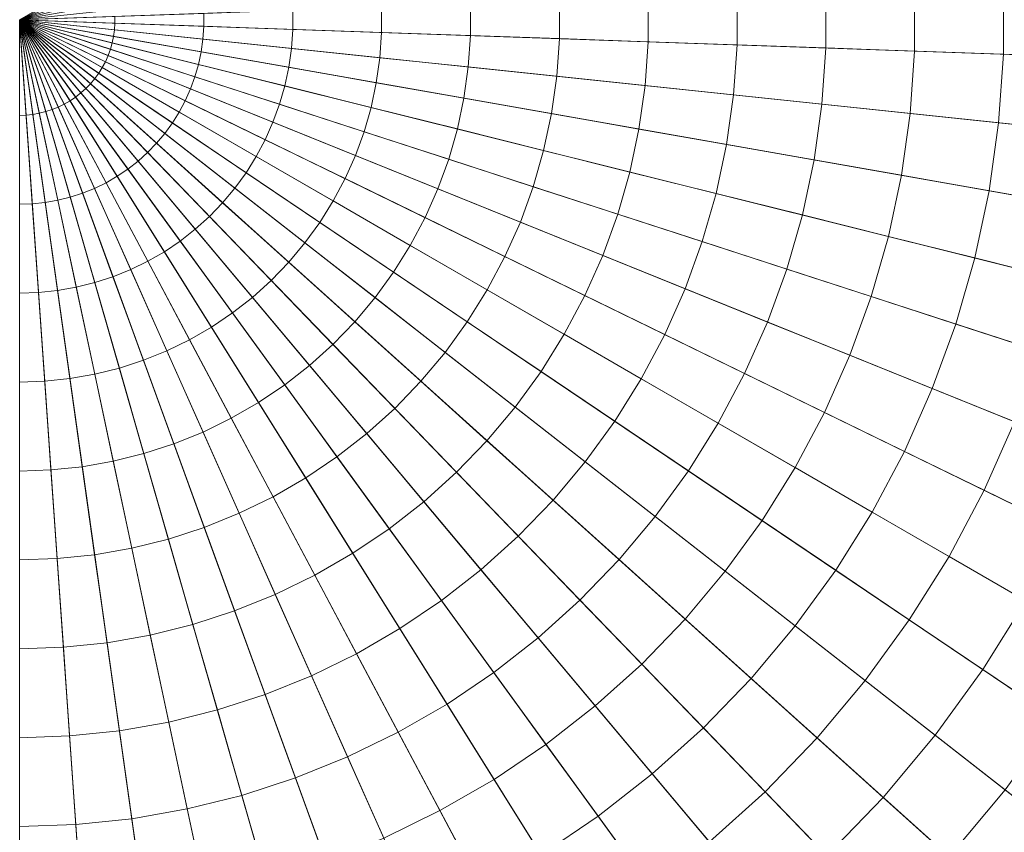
# Model space of a CAD drawing. Header units: centimetres. Extents: x -3.03 to 4.16, y -5.77 to 1.42.
# Tile 254 of 256: x 0.57 to 0.89, y -2.44 to -2.18. Entities that reach past the tile are written whole.
import ezdxf

# ---------------------------------------------------------------- set-up
doc = ezdxf.new("R2010")
doc.units = ezdxf.units.CM
doc.header["$LTSCALE"] = 2.54
doc.layers.add('Lucido design-1', color=7, linetype='Continuous')

# ---------------------------------------------------------------- blocks, each defined once
blk = doc.blocks.new('Gruppo-1')
at = {"color": 142, "linetype": 'Continuous', "lineweight": 9}
for points in [[(1.46333, -1.73805, 36.24157), (1.43058, -1.67645, 36.24157), (0.56504, -2.17617, 36.24157), (1.46333, -1.73805, 36.24157)], [(0.56504, -2.17617, 37.14882), (1.43058, -1.67645, 37.14882), (1.46333, -1.73805, 37.14882), (0.56504, -2.17617, 37.14882)], [(1.4917, -1.80178, 36.24157), (1.46333, -1.73805, 36.24157), (0.56504, -2.17617, 36.24157), (1.4917, -1.80178, 36.24157)], [(0.56504, -2.17617, 37.14882), (1.46333, -1.73805, 37.14882), (1.4917, -1.80178, 37.14882), (0.56504, -2.17617, 37.14882)], [(1.51556, -1.86733, 36.24157), (1.4917, -1.80178, 36.24157), (0.56504, -2.17617, 36.24157), (1.51556, -1.86733, 36.24157)], [(0.56504, -2.17617, 37.14882), (1.4917, -1.80178, 37.14882), (1.51556, -1.86733, 37.14882), (0.56504, -2.17617, 37.14882)], [(1.53479, -1.93439, 36.24157), (1.51556, -1.86733, 36.24157), (0.56504, -2.17617, 36.24157), (1.53479, -1.93439, 36.24157)], [(0.56504, -2.17617, 37.14882), (1.51556, -1.86733, 37.14882), (1.53479, -1.93439, 37.14882), (0.56504, -2.17617, 37.14882)], [(1.54929, -2.00262, 36.24157), (1.53479, -1.93439, 36.24157), (0.56504, -2.17617, 36.24157), (1.54929, -2.00262, 36.24157)], [(0.56504, -2.17617, 37.14882), (1.53479, -1.93439, 37.14882), (1.54929, -2.00262, 37.14882), (0.56504, -2.17617, 37.14882)], [(1.559, -2.0717, 36.24157), (1.54929, -2.00262, 36.24157), (0.56504, -2.17617, 36.24157), (1.559, -2.0717, 36.24157)], [(0.56504, -2.17617, 37.14882), (1.54929, -2.00262, 37.14882), (1.559, -2.0717, 37.14882), (0.56504, -2.17617, 37.14882)], [(1.56387, -2.14129, 36.24157), (1.559, -2.0717, 36.24157), (0.56504, -2.17617, 36.24157), (1.56387, -2.14129, 36.24157)], [(0.56504, -2.17617, 37.14882), (1.559, -2.0717, 37.14882), (1.56387, -2.14129, 37.14882), (0.56504, -2.17617, 37.14882)], [(1.56387, -2.21105, 36.24157), (1.56387, -2.14129, 36.24157), (0.56504, -2.17617, 36.24157), (1.56387, -2.21105, 36.24157)], [(0.56504, -2.17617, 37.14882), (1.56387, -2.14129, 37.14882), (1.56387, -2.21105, 37.14882), (0.56504, -2.17617, 37.14882)], [(1.559, -2.28064, 36.24157), (1.56387, -2.21105, 36.24157), (0.56504, -2.17617, 36.24157), (1.559, -2.28064, 36.24157)], [(1.54929, -2.34972, 36.24157), (1.559, -2.28064, 36.24157), (0.56504, -2.17617, 36.24157), (1.54929, -2.34972, 36.24157)], [(1.53479, -2.41796, 36.24157), (1.54929, -2.34972, 36.24157), (0.56504, -2.17617, 36.24157), (1.53479, -2.41796, 36.24157)], [(1.51556, -2.48501, 36.24157), (1.53479, -2.41796, 36.24157), (0.56504, -2.17617, 36.24157), (1.51556, -2.48501, 36.24157)], [(1.4917, -2.55057, 36.24157), (1.51556, -2.48501, 36.24157), (0.56504, -2.17617, 36.24157), (1.4917, -2.55057, 36.24157)], [(1.46333, -2.61429, 36.24157), (1.4917, -2.55057, 36.24157), (0.56504, -2.17617, 36.24157), (1.46333, -2.61429, 36.24157)], [(1.43058, -2.67589, 36.24157), (1.46333, -2.61429, 36.24157), (0.56504, -2.17617, 36.24157), (1.43058, -2.67589, 36.24157)], [(1.39361, -2.73505, 36.24157), (1.43058, -2.67589, 36.24157), (0.56504, -2.17617, 36.24157), (1.39361, -2.73505, 36.24157)], [(1.35261, -2.79148, 36.24157), (1.39361, -2.73505, 36.24157), (0.56504, -2.17617, 36.24157), (1.35261, -2.79148, 36.24157)], [(1.30777, -2.84492, 36.24157), (1.35261, -2.79148, 36.24157), (0.56504, -2.17617, 36.24157), (1.30777, -2.84492, 36.24157)], [(1.25931, -2.8951, 36.24157), (1.30777, -2.84492, 36.24157), (0.56504, -2.17617, 36.24157), (1.25931, -2.8951, 36.24157)], [(1.20746, -2.94178, 36.24157), (1.25931, -2.8951, 36.24157), (0.56504, -2.17617, 36.24157), (1.20746, -2.94178, 36.24157)], [(1.15249, -2.98473, 36.24157), (1.20746, -2.94178, 36.24157), (0.56504, -2.17617, 36.24157), (1.15249, -2.98473, 36.24157)], [(1.09466, -3.02374, 36.24157), (1.15249, -2.98473, 36.24157), (0.56504, -2.17617, 36.24157), (1.09466, -3.02374, 36.24157)], [(1.03425, -3.05862, 36.24157), (1.09466, -3.02374, 36.24157), (0.56504, -2.17617, 36.24157), (1.03425, -3.05862, 36.24157)], [(0.97155, -3.0892, 36.24157), (1.03425, -3.05862, 36.24157), (0.56504, -2.17617, 36.24157), (0.97155, -3.0892, 36.24157)], [(0.90687, -3.11533, 36.24157), (0.97155, -3.0892, 36.24157), (0.56504, -2.17617, 36.24157), (0.90687, -3.11533, 36.24157)], [(0.84052, -3.13689, 36.24157), (0.90687, -3.11533, 36.24157), (0.56504, -2.17617, 36.24157), (0.84052, -3.13689, 36.24157)], [(0.77283, -3.15377, 36.24157), (0.84052, -3.13689, 36.24157), (0.56504, -2.17617, 36.24157), (0.77283, -3.15377, 36.24157)], [(0.70413, -3.16588, 36.24157), (0.77283, -3.15377, 36.24157), (0.56504, -2.17617, 36.24157), (0.70413, -3.16588, 36.24157)], [(0.63476, -3.17317, 36.24157), (0.70413, -3.16588, 36.24157), (0.56504, -2.17617, 36.24157), (0.63476, -3.17317, 36.24157)], [(0.56504, -3.17561, 36.24157), (0.63476, -3.17317, 36.24157), (0.56504, -2.17617, 36.24157), (0.56504, -3.17561, 36.24157)], [(0.56504, -2.17617, 37.14882), (1.56387, -2.21105, 37.14882), (1.559, -2.28064, 37.14882), (0.56504, -2.17617, 37.14882)], [(0.56504, -2.17617, 37.14882), (1.559, -2.28064, 37.14882), (1.54929, -2.34972, 37.14882), (0.56504, -2.17617, 37.14882)], [(0.56504, -2.17617, 37.14882), (1.54929, -2.34972, 37.14882), (1.53479, -2.41796, 37.14882), (0.56504, -2.17617, 37.14882)], [(0.56504, -2.17617, 37.14882), (1.53479, -2.41796, 37.14882), (1.51556, -2.48501, 37.14882), (0.56504, -2.17617, 37.14882)], [(0.56504, -2.17617, 37.14882), (1.51556, -2.48501, 37.14882), (1.4917, -2.55057, 37.14882), (0.56504, -2.17617, 37.14882)], [(0.56504, -2.17617, 37.14882), (1.4917, -2.55057, 37.14882), (1.46333, -2.61429, 37.14882), (0.56504, -2.17617, 37.14882)], [(0.56504, -2.17617, 37.14882), (1.46333, -2.61429, 37.14882), (1.43058, -2.67589, 37.14882), (0.56504, -2.17617, 37.14882)], [(0.56504, -2.17617, 37.14882), (1.43058, -2.67589, 37.14882), (1.39361, -2.73505, 37.14882), (0.56504, -2.17617, 37.14882)], [(0.56504, -2.17617, 37.14882), (1.39361, -2.73505, 37.14882), (1.35261, -2.79148, 37.14882), (0.56504, -2.17617, 37.14882)], [(0.56504, -2.17617, 37.14882), (1.35261, -2.79148, 37.14882), (1.30777, -2.84492, 37.14882), (0.56504, -2.17617, 37.14882)], [(0.56504, -2.17617, 37.14882), (1.30777, -2.84492, 37.14882), (1.25931, -2.8951, 37.14882), (0.56504, -2.17617, 37.14882)], [(0.56504, -2.17617, 37.14882), (1.25931, -2.8951, 37.14882), (1.20746, -2.94178, 37.14882), (0.56504, -2.17617, 37.14882)], [(0.56504, -2.17617, 37.14882), (1.20746, -2.94178, 37.14882), (1.15249, -2.98473, 37.14882), (0.56504, -2.17617, 37.14882)], [(0.56504, -2.17617, 37.14882), (1.15249, -2.98473, 37.14882), (1.09466, -3.02374, 37.14882), (0.56504, -2.17617, 37.14882)], [(0.56504, -2.17617, 37.14882), (1.09466, -3.02374, 37.14882), (1.03425, -3.05862, 37.14882), (0.56504, -2.17617, 37.14882)], [(0.56504, -2.17617, 37.14882), (1.03425, -3.05862, 37.14882), (0.97155, -3.0892, 37.14882), (0.56504, -2.17617, 37.14882)], [(0.56504, -2.17617, 37.14882), (0.97155, -3.0892, 37.14882), (0.90687, -3.11533, 37.14882), (0.56504, -2.17617, 37.14882)], [(0.56504, -2.17617, 37.14882), (0.90687, -3.11533, 37.14882), (0.84052, -3.13689, 37.14882), (0.56504, -2.17617, 37.14882)], [(0.56504, -2.17617, 37.14882), (0.84052, -3.13689, 37.14882), (0.77283, -3.15377, 37.14882), (0.56504, -2.17617, 37.14882)], [(0.56504, -2.17617, 37.14882), (0.77283, -3.15377, 37.14882), (0.70413, -3.16588, 37.14882), (0.56504, -2.17617, 37.14882)], [(0.56504, -2.17617, 37.14882), (0.70413, -3.16588, 37.14882), (0.63476, -3.17317, 37.14882), (0.56504, -2.17617, 37.14882)], [(0.56504, -2.17617, 37.14882), (0.63476, -3.17317, 37.14882), (0.56504, -3.17561, 37.14882), (0.56504, -2.17617, 37.14882)]]:
    blk.add_polyline3d(points, dxfattribs=at)
for points in [[(4.16147, -2.30176, 37.14766), (4.16147, -2.05058, 37.14766), (0.5672, -2.17609, 37.14766), (0.5672, -2.17625, 37.14766)], [(0.82945, -2.1854, 38.24862), (0.82945, -2.16694, 38.24862), (0.85857, -2.16592, 38.24708), (0.85857, -2.18642, 38.24708)], [(0.85857, -2.18642, 38.24708), (0.85857, -2.16592, 38.24708), (0.88768, -2.1649, 38.24544), (0.88768, -2.18744, 38.24544)], [(0.88768, -2.18744, 38.24544), (0.88768, -2.1649, 38.24544), (0.91679, -2.16389, 38.24371), (0.91679, -2.18845, 38.24371)], [(0.74207, -2.18235, 38.25262), (0.74207, -2.16999, 38.25262), (0.7712, -2.16897, 38.25139), (0.7712, -2.18337, 38.25139)], [(0.7712, -2.18337, 38.25139), (0.7712, -2.16897, 38.25139), (0.80033, -2.16795, 38.25005), (0.80033, -2.18439, 38.25005)], [(0.80033, -2.18439, 38.25005), (0.80033, -2.16795, 38.25005), (0.82945, -2.16694, 38.24862), (0.82945, -2.1854, 38.24862)], [(0.65465, -2.1793, 38.25571), (0.65465, -2.17304, 38.25571), (0.68379, -2.17202, 38.25478), (0.68379, -2.18032, 38.25478)], [(0.68379, -2.18032, 38.25478), (0.68379, -2.17202, 38.25478), (0.71293, -2.17101, 38.25375), (0.71293, -2.18133, 38.25375)], [(0.71293, -2.18133, 38.25375), (0.71293, -2.17101, 38.25375), (0.74207, -2.16999, 38.25262), (0.74207, -2.18235, 38.25262)], [(0.5672, -2.17625, 38.25789), (0.5672, -2.17609, 38.25789), (0.59635, -2.17508, 38.25726), (0.59635, -2.17726, 38.25726)], [(0.59635, -2.17726, 38.25726), (0.59635, -2.17508, 38.25726), (0.6255, -2.17406, 38.25654), (0.6255, -2.17828, 38.25654)], [(0.6255, -2.17828, 38.25654), (0.6255, -2.17406, 38.25654), (0.65465, -2.17304, 38.25571), (0.65465, -2.1793, 38.25571)], [(0.56504, -2.17833, 37.14766), (0.56519, -2.17833, 37.14766), (0.56519, -2.17833, 38.25789), (0.56504, -2.17833, 38.25789)], [(0.56504, -5.7748, 37.14766), (0.81607, -5.76603, 37.14766), (0.56519, -2.17833, 37.14766), (0.56504, -2.17833, 37.14766)], [(0.56504, -2.17833, 38.25789), (0.56519, -2.17833, 38.25789), (0.56723, -2.20743, 38.25726), (0.56504, -2.2075, 38.25726)], [(0.56519, -2.17833, 37.14766), (0.56534, -2.17831, 37.14766), (0.56534, -2.17831, 38.25789), (0.56519, -2.17833, 38.25789)], [(0.81607, -5.76603, 37.14766), (1.06587, -5.73977, 37.14766), (0.56534, -2.17831, 37.14766), (0.56519, -2.17833, 37.14766)], [(0.56519, -2.17833, 38.25789), (0.56534, -2.17831, 38.25789), (0.5694, -2.2072, 38.25726), (0.56723, -2.20743, 38.25726)], [(0.56534, -2.17831, 37.14766), (0.56549, -2.17828, 37.14766), (0.56549, -2.17828, 38.25789), (0.56534, -2.17831, 38.25789)], [(1.06587, -5.73977, 37.14766), (1.31324, -5.69616, 37.14766), (0.56549, -2.17828, 37.14766), (0.56534, -2.17831, 37.14766)], [(0.56534, -2.17831, 38.25789), (0.56549, -2.17828, 38.25789), (0.57155, -2.20682, 38.25726), (0.5694, -2.2072, 38.25726)], [(0.56549, -2.17828, 37.14766), (0.56564, -2.17825, 37.14766), (0.56564, -2.17825, 38.25789), (0.56549, -2.17828, 38.25789)], [(1.31324, -5.69616, 37.14766), (1.55696, -5.63539, 37.14766), (0.56564, -2.17825, 37.14766), (0.56549, -2.17828, 37.14766)], [(0.56549, -2.17828, 38.25789), (0.56564, -2.17825, 38.25789), (0.57368, -2.20629, 38.25726), (0.57155, -2.20682, 38.25726)], [(0.56564, -2.17825, 37.14766), (0.56578, -2.1782, 37.14766), (0.56578, -2.1782, 38.25789), (0.56564, -2.17825, 38.25789)], [(1.55696, -5.63539, 37.14766), (1.79584, -5.55777, 37.14766), (0.56578, -2.1782, 37.14766), (0.56564, -2.17825, 37.14766)], [(0.56564, -2.17825, 38.25789), (0.56578, -2.1782, 38.25789), (0.57576, -2.20561, 38.25726), (0.57368, -2.20629, 38.25726)], [(0.56578, -2.1782, 37.14766), (0.56592, -2.17815, 37.14766), (0.56592, -2.17815, 38.25789), (0.56578, -2.1782, 38.25789)], [(1.79584, -5.55777, 37.14766), (2.02873, -5.46368, 37.14766), (0.56592, -2.17815, 37.14766), (0.56578, -2.1782, 37.14766)], [(0.56578, -2.1782, 38.25789), (0.56592, -2.17815, 38.25789), (0.57778, -2.20479, 38.25726), (0.57576, -2.20561, 38.25726)], [(0.56592, -2.17815, 37.14766), (0.56606, -2.17808, 37.14766), (0.56606, -2.17808, 38.25789), (0.56592, -2.17815, 38.25789)], [(2.02873, -5.46368, 37.14766), (2.25449, -5.35357, 37.14766), (0.56606, -2.17808, 37.14766), (0.56592, -2.17815, 37.14766)], [(0.56592, -2.17815, 38.25789), (0.56606, -2.17808, 38.25789), (0.57975, -2.20383, 38.25726), (0.57778, -2.20479, 38.25726)], [(0.56606, -2.17808, 37.14766), (0.56619, -2.178, 37.14766), (0.56619, -2.178, 38.25789), (0.56606, -2.17808, 38.25789)], [(2.25449, -5.35357, 37.14766), (2.47202, -5.22798, 37.14766), (0.56619, -2.178, 37.14766), (0.56606, -2.17808, 37.14766)], [(0.56606, -2.17808, 38.25789), (0.56619, -2.178, 38.25789), (0.58164, -2.20274, 38.25726), (0.57975, -2.20383, 38.25726)], [(0.56619, -2.178, 37.14766), (0.56631, -2.17792, 37.14766), (0.56631, -2.17792, 38.25789), (0.56619, -2.178, 38.25789)], [(2.47202, -5.22798, 37.14766), (2.68026, -5.08752, 37.14766), (0.56631, -2.17792, 37.14766), (0.56619, -2.178, 37.14766)], [(0.56619, -2.178, 38.25789), (0.56631, -2.17792, 38.25789), (0.58346, -2.20152, 38.25726), (0.58164, -2.20274, 38.25726)], [(0.56631, -2.17792, 37.14766), (0.56643, -2.17783, 37.14766), (0.56643, -2.17783, 38.25789), (0.56631, -2.17792, 38.25789)], [(2.68026, -5.08752, 37.14766), (2.87819, -4.93288, 37.14766), (0.56643, -2.17783, 37.14766), (0.56631, -2.17792, 37.14766)], [(0.56631, -2.17792, 38.25789), (0.56643, -2.17783, 38.25789), (0.58518, -2.20017, 38.25726), (0.58346, -2.20152, 38.25726)], [(0.56643, -2.17783, 37.14766), (0.56654, -2.17773, 37.14766), (0.56654, -2.17773, 38.25789), (0.56643, -2.17783, 38.25789)], [(2.87819, -4.93288, 37.14766), (3.06486, -4.76481, 37.14766), (0.56654, -2.17773, 37.14766), (0.56643, -2.17783, 37.14766)], [(0.56643, -2.17783, 38.25789), (0.56654, -2.17773, 38.25789), (0.5868, -2.19871, 38.25726), (0.58518, -2.20017, 38.25726)], [(0.56654, -2.17773, 37.14766), (0.56665, -2.17762, 37.14766), (0.56665, -2.17762, 38.25789), (0.56654, -2.17773, 38.25789)], [(3.06486, -4.76481, 37.14766), (3.23934, -4.58412, 37.14766), (0.56665, -2.17762, 37.14766), (0.56654, -2.17773, 37.14766)], [(0.56654, -2.17773, 38.25789), (0.56665, -2.17762, 38.25789), (0.58832, -2.19713, 38.25726), (0.5868, -2.19871, 38.25726)], [(0.56665, -2.17762, 37.14766), (0.56674, -2.1775, 37.14766), (0.56674, -2.1775, 38.25789), (0.56665, -2.17762, 38.25789)], [(3.23934, -4.58412, 37.14766), (3.4008, -4.39171, 37.14766), (0.56674, -2.1775, 37.14766), (0.56665, -2.17762, 37.14766)], [(0.56665, -2.17762, 38.25789), (0.56674, -2.1775, 38.25789), (0.58973, -2.19546, 38.25726), (0.58832, -2.19713, 38.25726)], [(0.56674, -2.1775, 37.14766), (0.56683, -2.17738, 37.14766), (0.56683, -2.17738, 38.25789), (0.56674, -2.1775, 38.25789)], [(3.4008, -4.39171, 37.14766), (3.54844, -4.1885, 37.14766), (0.56683, -2.17738, 37.14766), (0.56674, -2.1775, 37.14766)], [(0.56674, -2.1775, 38.25789), (0.56683, -2.17738, 38.25789), (0.59102, -2.19369, 38.25726), (0.58973, -2.19546, 38.25726)], [(0.56683, -2.17738, 37.14766), (0.56691, -2.17725, 37.14766), (0.56691, -2.17725, 38.25789), (0.56683, -2.17738, 38.25789)], [(3.54844, -4.1885, 37.14766), (3.68154, -3.97548, 37.14766), (0.56691, -2.17725, 37.14766), (0.56683, -2.17738, 37.14766)], [(0.56683, -2.17738, 38.25789), (0.56691, -2.17725, 38.25789), (0.59217, -2.19184, 38.25726), (0.59102, -2.19369, 38.25726)], [(0.56691, -2.17725, 37.14766), (0.56698, -2.17712, 37.14766), (0.56698, -2.17712, 38.25789), (0.56691, -2.17725, 38.25789)], [(3.68154, -3.97548, 37.14766), (3.79946, -3.7537, 37.14766), (0.56698, -2.17712, 37.14766), (0.56691, -2.17725, 37.14766)], [(0.56691, -2.17725, 38.25789), (0.56698, -2.17712, 38.25789), (0.5932, -2.1899, 38.25726), (0.59217, -2.19184, 38.25726)], [(0.56698, -2.17712, 37.14766), (0.56704, -2.17698, 37.14766), (0.56704, -2.17698, 38.25789), (0.56698, -2.17712, 38.25789)], [(3.79946, -3.7537, 37.14766), (3.90163, -3.52424, 37.14766), (0.56704, -2.17698, 37.14766), (0.56698, -2.17712, 37.14766)], [(0.56698, -2.17712, 38.25789), (0.56704, -2.17698, 38.25789), (0.59409, -2.18791, 38.25726), (0.5932, -2.1899, 38.25726)], [(0.56704, -2.17698, 37.14766), (0.5671, -2.17684, 37.14766), (0.5671, -2.17684, 38.25789), (0.56704, -2.17698, 38.25789)], [(3.90163, -3.52424, 37.14766), (3.98754, -3.28821, 37.14766), (0.5671, -2.17684, 37.14766), (0.56704, -2.17698, 37.14766)], [(0.56704, -2.17698, 38.25789), (0.5671, -2.17684, 38.25789), (0.59484, -2.18585, 38.25726), (0.59409, -2.18791, 38.25726)], [(0.5671, -2.17684, 37.14766), (0.56714, -2.17669, 37.14766), (0.56714, -2.17669, 38.25789), (0.5671, -2.17684, 38.25789)], [(3.98754, -3.28821, 37.14766), (4.05677, -3.04676, 37.14766), (0.56714, -2.17669, 37.14766), (0.5671, -2.17684, 37.14766)], [(0.5671, -2.17684, 38.25789), (0.56714, -2.17669, 38.25789), (0.59544, -2.18375, 38.25726), (0.59484, -2.18585, 38.25726)], [(0.56714, -2.17669, 37.14766), (0.56717, -2.17655, 37.14766), (0.56717, -2.17655, 38.25789), (0.56714, -2.17669, 38.25789)], [(4.05677, -3.04676, 37.14766), (4.109, -2.80107, 37.14766), (0.56717, -2.17655, 37.14766), (0.56714, -2.17669, 37.14766)], [(0.56714, -2.17669, 38.25789), (0.56717, -2.17655, 38.25789), (0.5959, -2.18161, 38.25726), (0.59544, -2.18375, 38.25726)], [(0.56717, -2.17655, 37.14766), (0.56719, -2.1764, 37.14766), (0.56719, -2.1764, 38.25789), (0.56717, -2.17655, 38.25789)], [(4.109, -2.80107, 37.14766), (4.14395, -2.55233, 37.14766), (0.56719, -2.1764, 37.14766), (0.56717, -2.17655, 37.14766)], [(0.56717, -2.17655, 38.25789), (0.56719, -2.1764, 38.25789), (0.5962, -2.17945, 38.25726), (0.5959, -2.18161, 38.25726)], [(0.56719, -2.1764, 37.14766), (0.5672, -2.17625, 37.14766), (0.5672, -2.17625, 38.25789), (0.56719, -2.1764, 38.25789)], [(4.14395, -2.55233, 37.14766), (4.16147, -2.30176, 37.14766), (0.5672, -2.17625, 37.14766), (0.56719, -2.1764, 37.14766)], [(0.56719, -2.1764, 38.25789), (0.5672, -2.17625, 38.25789), (0.59635, -2.17726, 38.25726), (0.5962, -2.17945, 38.25726)], [(0.5672, -2.17625, 37.14766), (0.5672, -2.17609, 37.14766), (0.5672, -2.17609, 38.25789), (0.5672, -2.17625, 38.25789)], [(0.5962, -2.17945, 38.25726), (0.59635, -2.17726, 38.25726), (0.6255, -2.17828, 38.25654), (0.62521, -2.18249, 38.25654)], [(0.62521, -2.18249, 38.25654), (0.6255, -2.17828, 38.25654), (0.65465, -2.1793, 38.25571), (0.65421, -2.18554, 38.25571)], [(0.65421, -2.18554, 38.25571), (0.65465, -2.1793, 38.25571), (0.68379, -2.18032, 38.25478), (0.68321, -2.18859, 38.25478)], [(0.59544, -2.18375, 38.25726), (0.5959, -2.18161, 38.25726), (0.62462, -2.18668, 38.25654), (0.62374, -2.19081, 38.25654)], [(0.5959, -2.18161, 38.25726), (0.5962, -2.17945, 38.25726), (0.62521, -2.18249, 38.25654), (0.62462, -2.18668, 38.25654)], [(0.62462, -2.18668, 38.25654), (0.62521, -2.18249, 38.25654), (0.65421, -2.18554, 38.25571), (0.65334, -2.19174, 38.25571)], [(0.68321, -2.18859, 38.25478), (0.68379, -2.18032, 38.25478), (0.71293, -2.18133, 38.25375), (0.71221, -2.19164, 38.25375)], [(0.71221, -2.19164, 38.25375), (0.71293, -2.18133, 38.25375), (0.74207, -2.18235, 38.25262), (0.74121, -2.19469, 38.25262)], [(0.74121, -2.19469, 38.25262), (0.74207, -2.18235, 38.25262), (0.7712, -2.18337, 38.25139), (0.7702, -2.19773, 38.25139)], [(0.59484, -2.18585, 38.25726), (0.59544, -2.18375, 38.25726), (0.62374, -2.19081, 38.25654), (0.62258, -2.19487, 38.25654)], [(0.65334, -2.19174, 38.25571), (0.65421, -2.18554, 38.25571), (0.68321, -2.18859, 38.25478), (0.68206, -2.1968, 38.25478)], [(0.7702, -2.19773, 38.25139), (0.7712, -2.18337, 38.25139), (0.80033, -2.18439, 38.25005), (0.79918, -2.20078, 38.25005)], [(0.79918, -2.20078, 38.25005), (0.80033, -2.18439, 38.25005), (0.82945, -2.1854, 38.24862), (0.82816, -2.20383, 38.24862)], [(0.82816, -2.20383, 38.24862), (0.82945, -2.1854, 38.24862), (0.85857, -2.18642, 38.24708), (0.85714, -2.20687, 38.24708)], [(0.5932, -2.1899, 38.25726), (0.59409, -2.18791, 38.25726), (0.62113, -2.19883, 38.25654), (0.61942, -2.20269, 38.25654)], [(0.59409, -2.18791, 38.25726), (0.59484, -2.18585, 38.25726), (0.62258, -2.19487, 38.25654), (0.62113, -2.19883, 38.25654)], [(0.62374, -2.19081, 38.25654), (0.62462, -2.18668, 38.25654), (0.65334, -2.19174, 38.25571), (0.65204, -2.19786, 38.25571)], [(0.68206, -2.1968, 38.25478), (0.68321, -2.18859, 38.25478), (0.71221, -2.19164, 38.25375), (0.71077, -2.20187, 38.25375)], [(0.85714, -2.20687, 38.24708), (0.85857, -2.18642, 38.24708), (0.88768, -2.18744, 38.24544), (0.88611, -2.20992, 38.24544)], [(0.88611, -2.20992, 38.24544), (0.88768, -2.18744, 38.24544), (0.91679, -2.18845, 38.24371), (0.91507, -2.21296, 38.24371)], [(0.59102, -2.19369, 38.25726), (0.59217, -2.19184, 38.25726), (0.61743, -2.20642, 38.25654), (0.6152, -2.21, 38.25654)], [(0.59217, -2.19184, 38.25726), (0.5932, -2.1899, 38.25726), (0.61942, -2.20269, 38.25654), (0.61743, -2.20642, 38.25654)], [(0.62258, -2.19487, 38.25654), (0.62374, -2.19081, 38.25654), (0.65204, -2.19786, 38.25571), (0.65031, -2.20388, 38.25571)], [(0.65204, -2.19786, 38.25571), (0.65334, -2.19174, 38.25571), (0.68206, -2.1968, 38.25478), (0.68033, -2.20492, 38.25478)], [(0.71077, -2.20187, 38.25375), (0.71221, -2.19164, 38.25375), (0.74121, -2.19469, 38.25262), (0.73948, -2.20693, 38.25262)], [(0.58832, -2.19713, 38.25726), (0.58973, -2.19546, 38.25726), (0.61271, -2.21342, 38.25654), (0.61, -2.21665, 38.25654)], [(0.58973, -2.19546, 38.25726), (0.59102, -2.19369, 38.25726), (0.6152, -2.21, 38.25654), (0.61271, -2.21342, 38.25654)], [(0.62113, -2.19883, 38.25654), (0.62258, -2.19487, 38.25654), (0.65031, -2.20388, 38.25571), (0.64817, -2.20976, 38.25571)], [(0.73948, -2.20693, 38.25262), (0.74121, -2.19469, 38.25262), (0.7702, -2.19773, 38.25139), (0.76819, -2.21199, 38.25139)], [(0.5868, -2.19871, 38.25726), (0.58832, -2.19713, 38.25726), (0.61, -2.21665, 38.25654), (0.60707, -2.21969, 38.25654)], [(0.65031, -2.20388, 38.25571), (0.65204, -2.19786, 38.25571), (0.68033, -2.20492, 38.25478), (0.67805, -2.21289, 38.25478)], [(0.68033, -2.20492, 38.25478), (0.68206, -2.1968, 38.25478), (0.71077, -2.20187, 38.25375), (0.70863, -2.21197, 38.25375)], [(0.76819, -2.21199, 38.25139), (0.7702, -2.19773, 38.25139), (0.79918, -2.20078, 38.25005), (0.79689, -2.21705, 38.25005)], [(0.58164, -2.20274, 38.25726), (0.58346, -2.20152, 38.25726), (0.6006, -2.22511, 38.25654), (0.5971, -2.22748, 38.25654)], [(0.58346, -2.20152, 38.25726), (0.58518, -2.20017, 38.25726), (0.60393, -2.22251, 38.25654), (0.6006, -2.22511, 38.25654)], [(0.58518, -2.20017, 38.25726), (0.5868, -2.19871, 38.25726), (0.60707, -2.21969, 38.25654), (0.60393, -2.22251, 38.25654)], [(0.61942, -2.20269, 38.25654), (0.62113, -2.19883, 38.25654), (0.64817, -2.20976, 38.25571), (0.64563, -2.21548, 38.25571)], [(0.70863, -2.21197, 38.25375), (0.71077, -2.20187, 38.25375), (0.73948, -2.20693, 38.25262), (0.73691, -2.21902, 38.25262)], [(0.79689, -2.21705, 38.25005), (0.79918, -2.20078, 38.25005), (0.82816, -2.20383, 38.24862), (0.82559, -2.22211, 38.24862)], [(0.57576, -2.20561, 38.25726), (0.57778, -2.20479, 38.25726), (0.58965, -2.23144, 38.25654), (0.58573, -2.23302, 38.25654)], [(0.57778, -2.20479, 38.25726), (0.57975, -2.20383, 38.25726), (0.59344, -2.22959, 38.25654), (0.58965, -2.23144, 38.25654)], [(0.57975, -2.20383, 38.25726), (0.58164, -2.20274, 38.25726), (0.5971, -2.22748, 38.25654), (0.59344, -2.22959, 38.25654)], [(0.61743, -2.20642, 38.25654), (0.61942, -2.20269, 38.25654), (0.64563, -2.21548, 38.25571), (0.64269, -2.221, 38.25571)], [(0.64817, -2.20976, 38.25571), (0.65031, -2.20388, 38.25571), (0.67805, -2.21289, 38.25478), (0.67521, -2.22068, 38.25478)], [(0.67805, -2.21289, 38.25478), (0.68033, -2.20492, 38.25478), (0.70863, -2.21197, 38.25375), (0.70578, -2.2219, 38.25375)], [(0.82559, -2.22211, 38.24862), (0.82816, -2.20383, 38.24862), (0.85714, -2.20687, 38.24708), (0.85429, -2.22717, 38.24708)], [(0.56504, -2.2075, 38.25726), (0.56723, -2.20743, 38.25726), (0.56926, -2.23652, 38.25654), (0.56504, -2.23667, 38.25654)], [(0.56723, -2.20743, 38.25726), (0.5694, -2.2072, 38.25726), (0.57346, -2.23608, 38.25654), (0.56926, -2.23652, 38.25654)], [(0.5694, -2.2072, 38.25726), (0.57155, -2.20682, 38.25726), (0.57762, -2.23535, 38.25654), (0.57346, -2.23608, 38.25654)], [(0.57155, -2.20682, 38.25726), (0.57368, -2.20629, 38.25726), (0.58172, -2.23432, 38.25654), (0.57762, -2.23535, 38.25654)], [(0.57368, -2.20629, 38.25726), (0.57576, -2.20561, 38.25726), (0.58573, -2.23302, 38.25654), (0.58172, -2.23432, 38.25654)], [(0.6152, -2.21, 38.25654), (0.61743, -2.20642, 38.25654), (0.64269, -2.221, 38.25571), (0.63937, -2.22631, 38.25571)], [(0.73691, -2.21902, 38.25262), (0.73948, -2.20693, 38.25262), (0.76819, -2.21199, 38.25139), (0.7652, -2.22608, 38.25139)], [(0.85429, -2.22717, 38.24708), (0.85714, -2.20687, 38.24708), (0.88611, -2.20992, 38.24544), (0.88297, -2.23223, 38.24544)], [(0.61271, -2.21342, 38.25654), (0.6152, -2.21, 38.25654), (0.63937, -2.22631, 38.25571), (0.6357, -2.23137, 38.25571)], [(0.64563, -2.21548, 38.25571), (0.64817, -2.20976, 38.25571), (0.67521, -2.22068, 38.25478), (0.67184, -2.22826, 38.25478)], [(0.88297, -2.23223, 38.24544), (0.88611, -2.20992, 38.24544), (0.91507, -2.21296, 38.24371), (0.91165, -2.23729, 38.24371)], [(0.61, -2.21665, 38.25654), (0.61271, -2.21342, 38.25654), (0.6357, -2.23137, 38.25571), (0.63167, -2.23617, 38.25571)], [(0.67521, -2.22068, 38.25478), (0.67805, -2.21289, 38.25478), (0.70578, -2.2219, 38.25375), (0.70225, -2.23161, 38.25375)], [(0.70578, -2.2219, 38.25375), (0.70863, -2.21197, 38.25375), (0.73691, -2.21902, 38.25262), (0.73351, -2.23091, 38.25262)], [(0.7652, -2.22608, 38.25139), (0.76819, -2.21199, 38.25139), (0.79689, -2.21705, 38.25005), (0.79348, -2.23313, 38.25005)], [(0.60707, -2.21969, 38.25654), (0.61, -2.21665, 38.25654), (0.63167, -2.23617, 38.25571), (0.62733, -2.24067, 38.25571)], [(0.64269, -2.221, 38.25571), (0.64563, -2.21548, 38.25571), (0.67184, -2.22826, 38.25478), (0.66794, -2.23558, 38.25478)], [(0.79348, -2.23313, 38.25005), (0.79689, -2.21705, 38.25005), (0.82559, -2.22211, 38.24862), (0.82175, -2.24018, 38.24862)], [(0.60393, -2.22251, 38.25654), (0.60707, -2.21969, 38.25654), (0.62733, -2.24067, 38.25571), (0.62267, -2.24486, 38.25571)], [(0.63937, -2.22631, 38.25571), (0.64269, -2.221, 38.25571), (0.66794, -2.23558, 38.25478), (0.66355, -2.24262, 38.25478)], [(0.67184, -2.22826, 38.25478), (0.67521, -2.22068, 38.25478), (0.70225, -2.23161, 38.25375), (0.69805, -2.24104, 38.25375)], [(0.73351, -2.23091, 38.25262), (0.73691, -2.21902, 38.25262), (0.7652, -2.22608, 38.25139), (0.76123, -2.23992, 38.25139)], [(0.6006, -2.22511, 38.25654), (0.60393, -2.22251, 38.25654), (0.62267, -2.24486, 38.25571), (0.61774, -2.24871, 38.25571)], [(0.70225, -2.23161, 38.25375), (0.70578, -2.2219, 38.25375), (0.73351, -2.23091, 38.25262), (0.72928, -2.24253, 38.25262)], [(0.82175, -2.24018, 38.24862), (0.82559, -2.22211, 38.24862), (0.85429, -2.22717, 38.24708), (0.85002, -2.24722, 38.24708)], [(0.59344, -2.22959, 38.25654), (0.5971, -2.22748, 38.25654), (0.61255, -2.25221, 38.25571), (0.60713, -2.25534, 38.25571)], [(0.5971, -2.22748, 38.25654), (0.6006, -2.22511, 38.25654), (0.61774, -2.24871, 38.25571), (0.61255, -2.25221, 38.25571)], [(0.6357, -2.23137, 38.25571), (0.63937, -2.22631, 38.25571), (0.66355, -2.24262, 38.25478), (0.65867, -2.24933, 38.25478)], [(0.76123, -2.23992, 38.25139), (0.7652, -2.22608, 38.25139), (0.79348, -2.23313, 38.25005), (0.78895, -2.24892, 38.25005)], [(0.85002, -2.24722, 38.24708), (0.85429, -2.22717, 38.24708), (0.88297, -2.23223, 38.24544), (0.87829, -2.25427, 38.24544)], [(0.58965, -2.23144, 38.25654), (0.59344, -2.22959, 38.25654), (0.60713, -2.25534, 38.25571), (0.60151, -2.25808, 38.25571)], [(0.66794, -2.23558, 38.25478), (0.67184, -2.22826, 38.25478), (0.69805, -2.24104, 38.25375), (0.6932, -2.25016, 38.25375)], [(0.72928, -2.24253, 38.25262), (0.73351, -2.23091, 38.25262), (0.76123, -2.23992, 38.25139), (0.7563, -2.25345, 38.25139)], [(0.58172, -2.23432, 38.25654), (0.58573, -2.23302, 38.25654), (0.59571, -2.26043, 38.25571), (0.58975, -2.26236, 38.25571)], [(0.58573, -2.23302, 38.25654), (0.58965, -2.23144, 38.25654), (0.60151, -2.25808, 38.25571), (0.59571, -2.26043, 38.25571)], [(0.63167, -2.23617, 38.25571), (0.6357, -2.23137, 38.25571), (0.65867, -2.24933, 38.25478), (0.65334, -2.25568, 38.25478)], [(0.69805, -2.24104, 38.25375), (0.70225, -2.23161, 38.25375), (0.72928, -2.24253, 38.25262), (0.72425, -2.25382, 38.25262)], [(0.78895, -2.24892, 38.25005), (0.79348, -2.23313, 38.25005), (0.82175, -2.24018, 38.24862), (0.81666, -2.25793, 38.24862)], [(0.87829, -2.25427, 38.24544), (0.88297, -2.23223, 38.24544), (0.91165, -2.23729, 38.24371), (0.90655, -2.26132, 38.24371)], [(0.56504, -2.23667, 38.25654), (0.56926, -2.23652, 38.25654), (0.57129, -2.26561, 38.25571), (0.56504, -2.26583, 38.25571)], [(0.56926, -2.23652, 38.25654), (0.57346, -2.23608, 38.25654), (0.57752, -2.26496, 38.25571), (0.57129, -2.26561, 38.25571)], [(0.57346, -2.23608, 38.25654), (0.57762, -2.23535, 38.25654), (0.58368, -2.26387, 38.25571), (0.57752, -2.26496, 38.25571)], [(0.57762, -2.23535, 38.25654), (0.58172, -2.23432, 38.25654), (0.58975, -2.26236, 38.25571), (0.58368, -2.26387, 38.25571)], [(0.62733, -2.24067, 38.25571), (0.63167, -2.23617, 38.25571), (0.65334, -2.25568, 38.25478), (0.64758, -2.26164, 38.25478)], [(0.66355, -2.24262, 38.25478), (0.66794, -2.23558, 38.25478), (0.6932, -2.25016, 38.25375), (0.68772, -2.25892, 38.25375)], [(0.7563, -2.25345, 38.25139), (0.76123, -2.23992, 38.25139), (0.78895, -2.24892, 38.25005), (0.78333, -2.26436, 38.25005)], [(0.81666, -2.25793, 38.24862), (0.82175, -2.24018, 38.24862), (0.85002, -2.24722, 38.24708), (0.84437, -2.26693, 38.24708)], [(0.62267, -2.24486, 38.25571), (0.62733, -2.24067, 38.25571), (0.64758, -2.26164, 38.25478), (0.64142, -2.26719, 38.25478)], [(0.65867, -2.24933, 38.25478), (0.66355, -2.24262, 38.25478), (0.68772, -2.25892, 38.25375), (0.68165, -2.26728, 38.25375)], [(0.6932, -2.25016, 38.25375), (0.69805, -2.24104, 38.25375), (0.72425, -2.25382, 38.25262), (0.71844, -2.26474, 38.25262)], [(0.72425, -2.25382, 38.25262), (0.72928, -2.24253, 38.25262), (0.7563, -2.25345, 38.25139), (0.75045, -2.2666, 38.25139)], [(0.61774, -2.24871, 38.25571), (0.62267, -2.24486, 38.25571), (0.64142, -2.26719, 38.25478), (0.63488, -2.2723, 38.25478)], [(0.61255, -2.25221, 38.25571), (0.61774, -2.24871, 38.25571), (0.63488, -2.2723, 38.25478), (0.62801, -2.27694, 38.25478)], [(0.65334, -2.25568, 38.25478), (0.65867, -2.24933, 38.25478), (0.68165, -2.26728, 38.25375), (0.67501, -2.27519, 38.25375)], [(0.68772, -2.25892, 38.25375), (0.6932, -2.25016, 38.25375), (0.71844, -2.26474, 38.25262), (0.71189, -2.27522, 38.25262)], [(0.78333, -2.26436, 38.25005), (0.78895, -2.24892, 38.25005), (0.81666, -2.25793, 38.24862), (0.81035, -2.27528, 38.24862)], [(0.84437, -2.26693, 38.24708), (0.85002, -2.24722, 38.24708), (0.87829, -2.25427, 38.24544), (0.87208, -2.27593, 38.24544)], [(0.60713, -2.25534, 38.25571), (0.61255, -2.25221, 38.25571), (0.62801, -2.27694, 38.25478), (0.62082, -2.28109, 38.25478)], [(0.75045, -2.2666, 38.25139), (0.7563, -2.25345, 38.25139), (0.78333, -2.26436, 38.25005), (0.77664, -2.27938, 38.25005)], [(0.60151, -2.25808, 38.25571), (0.60713, -2.25534, 38.25571), (0.62082, -2.28109, 38.25478), (0.61337, -2.28472, 38.25478)], [(0.64758, -2.26164, 38.25478), (0.65334, -2.25568, 38.25478), (0.67501, -2.27519, 38.25375), (0.66784, -2.28262, 38.25375)], [(0.71844, -2.26474, 38.25262), (0.72425, -2.25382, 38.25262), (0.75045, -2.2666, 38.25139), (0.74369, -2.27931, 38.25139)], [(0.87208, -2.27593, 38.24544), (0.87829, -2.25427, 38.24544), (0.90655, -2.26132, 38.24371), (0.89978, -2.28493, 38.24371)], [(0.59571, -2.26043, 38.25571), (0.60151, -2.25808, 38.25571), (0.61337, -2.28472, 38.25478), (0.60568, -2.28783, 38.25478)], [(0.68165, -2.26728, 38.25375), (0.68772, -2.25892, 38.25375), (0.71189, -2.27522, 38.25262), (0.70463, -2.28523, 38.25262)], [(0.81035, -2.27528, 38.24862), (0.81666, -2.25793, 38.24862), (0.84437, -2.26693, 38.24708), (0.83736, -2.28619, 38.24708)], [(0.58368, -2.26387, 38.25571), (0.58975, -2.26236, 38.25571), (0.59779, -2.29039, 38.25478), (0.58975, -2.2924, 38.25478)], [(0.58975, -2.26236, 38.25571), (0.59571, -2.26043, 38.25571), (0.60568, -2.28783, 38.25478), (0.59779, -2.29039, 38.25478)], [(0.64142, -2.26719, 38.25478), (0.64758, -2.26164, 38.25478), (0.66784, -2.28262, 38.25375), (0.66016, -2.28953, 38.25375)], [(0.56504, -2.26583, 38.25571), (0.57129, -2.26561, 38.25571), (0.57333, -2.2947, 38.25478), (0.56504, -2.29499, 38.25478)], [(0.57129, -2.26561, 38.25571), (0.57752, -2.26496, 38.25571), (0.58158, -2.29384, 38.25478), (0.57333, -2.2947, 38.25478)], [(0.57752, -2.26496, 38.25571), (0.58368, -2.26387, 38.25571), (0.58975, -2.2924, 38.25478), (0.58158, -2.29384, 38.25478)], [(0.71189, -2.27522, 38.25262), (0.71844, -2.26474, 38.25262), (0.74369, -2.27931, 38.25139), (0.73606, -2.29152, 38.25139)], [(0.77664, -2.27938, 38.25005), (0.78333, -2.26436, 38.25005), (0.81035, -2.27528, 38.24862), (0.80284, -2.29215, 38.24862)], [(0.63488, -2.2723, 38.25478), (0.64142, -2.26719, 38.25478), (0.66016, -2.28953, 38.25375), (0.65202, -2.29589, 38.25375)], [(0.67501, -2.27519, 38.25375), (0.68165, -2.26728, 38.25375), (0.70463, -2.28523, 38.25262), (0.69668, -2.2947, 38.25262)], [(0.74369, -2.27931, 38.25139), (0.75045, -2.2666, 38.25139), (0.77664, -2.27938, 38.25005), (0.76893, -2.29389, 38.25005)], [(0.83736, -2.28619, 38.24708), (0.84437, -2.26693, 38.24708), (0.87208, -2.27593, 38.24544), (0.86437, -2.29711, 38.24544)], [(0.62801, -2.27694, 38.25478), (0.63488, -2.2723, 38.25478), (0.65202, -2.29589, 38.25375), (0.64346, -2.30167, 38.25375)], [(0.66784, -2.28262, 38.25375), (0.67501, -2.27519, 38.25375), (0.69668, -2.2947, 38.25262), (0.68809, -2.30359, 38.25262)], [(0.70463, -2.28523, 38.25262), (0.71189, -2.27522, 38.25262), (0.73606, -2.29152, 38.25139), (0.7276, -2.30317, 38.25139)], [(0.80284, -2.29215, 38.24862), (0.81035, -2.27528, 38.24862), (0.83736, -2.28619, 38.24708), (0.82902, -2.30492, 38.24708)], [(0.86437, -2.29711, 38.24544), (0.87208, -2.27593, 38.24544), (0.89978, -2.28493, 38.24371), (0.89137, -2.30802, 38.24371)], [(0.62082, -2.28109, 38.25478), (0.62801, -2.27694, 38.25478), (0.64346, -2.30167, 38.25375), (0.63451, -2.30683, 38.25375)], [(0.73606, -2.29152, 38.25139), (0.74369, -2.27931, 38.25139), (0.76893, -2.29389, 38.25005), (0.76022, -2.30782, 38.25005)], [(0.76893, -2.29389, 38.25005), (0.77664, -2.27938, 38.25005), (0.80284, -2.29215, 38.24862), (0.79417, -2.30846, 38.24862)], [(0.61337, -2.28472, 38.25478), (0.62082, -2.28109, 38.25478), (0.63451, -2.30683, 38.25375), (0.62523, -2.31136, 38.25375)], [(0.66016, -2.28953, 38.25375), (0.66784, -2.28262, 38.25375), (0.68809, -2.30359, 38.25262), (0.6789, -2.31186, 38.25262)], [(0.60568, -2.28783, 38.25478), (0.61337, -2.28472, 38.25478), (0.62523, -2.31136, 38.25375), (0.61565, -2.31523, 38.25375)], [(0.69668, -2.2947, 38.25262), (0.70463, -2.28523, 38.25262), (0.7276, -2.30317, 38.25139), (0.71834, -2.3142, 38.25139)], [(0.59779, -2.29039, 38.25478), (0.60568, -2.28783, 38.25478), (0.61565, -2.31523, 38.25375), (0.60583, -2.31842, 38.25375)], [(0.82902, -2.30492, 38.24708), (0.83736, -2.28619, 38.24708), (0.86437, -2.29711, 38.24544), (0.8552, -2.31769, 38.24544)], [(0.58975, -2.2924, 38.25478), (0.59779, -2.29039, 38.25478), (0.60583, -2.31842, 38.25375), (0.59581, -2.32092, 38.25375)], [(0.65202, -2.29589, 38.25375), (0.66016, -2.28953, 38.25375), (0.6789, -2.31186, 38.25262), (0.66916, -2.31948, 38.25262)], [(0.7276, -2.30317, 38.25139), (0.73606, -2.29152, 38.25139), (0.76022, -2.30782, 38.25005), (0.75056, -2.32112, 38.25005)], [(0.79417, -2.30846, 38.24862), (0.80284, -2.29215, 38.24862), (0.82902, -2.30492, 38.24708), (0.8194, -2.32302, 38.24708)], [(0.56504, -2.29499, 38.25478), (0.57333, -2.2947, 38.25478), (0.57536, -2.32379, 38.25375), (0.56504, -2.32415, 38.25375)], [(0.57333, -2.2947, 38.25478), (0.58158, -2.29384, 38.25478), (0.58564, -2.32271, 38.25375), (0.57536, -2.32379, 38.25375)], [(0.58158, -2.29384, 38.25478), (0.58975, -2.2924, 38.25478), (0.59581, -2.32092, 38.25375), (0.58564, -2.32271, 38.25375)], [(0.68809, -2.30359, 38.25262), (0.69668, -2.2947, 38.25262), (0.71834, -2.3142, 38.25139), (0.70834, -2.32456, 38.25139)], [(0.76022, -2.30782, 38.25005), (0.76893, -2.29389, 38.25005), (0.79417, -2.30846, 38.24862), (0.78438, -2.32412, 38.24862)], [(0.64346, -2.30167, 38.25375), (0.65202, -2.29589, 38.25375), (0.66916, -2.31948, 38.25262), (0.65891, -2.32639, 38.25262)], [(0.8552, -2.31769, 38.24544), (0.86437, -2.29711, 38.24544), (0.89137, -2.30802, 38.24371), (0.88138, -2.33046, 38.24371)], [(0.63451, -2.30683, 38.25375), (0.64346, -2.30167, 38.25375), (0.65891, -2.32639, 38.25262), (0.6482, -2.33257, 38.25262)], [(0.6789, -2.31186, 38.25262), (0.68809, -2.30359, 38.25262), (0.70834, -2.32456, 38.25139), (0.69764, -2.33419, 38.25139)], [(0.71834, -2.3142, 38.25139), (0.7276, -2.30317, 38.25139), (0.75056, -2.32112, 38.25005), (0.74, -2.3337, 38.25005)], [(0.8194, -2.32302, 38.24708), (0.82902, -2.30492, 38.24708), (0.8552, -2.31769, 38.24544), (0.84463, -2.33759, 38.24544)], [(0.62523, -2.31136, 38.25375), (0.63451, -2.30683, 38.25375), (0.6482, -2.33257, 38.25262), (0.63709, -2.33799, 38.25262)], [(0.75056, -2.32112, 38.25005), (0.76022, -2.30782, 38.25005), (0.78438, -2.32412, 38.24862), (0.77353, -2.33906, 38.24862)], [(0.78438, -2.32412, 38.24862), (0.79417, -2.30846, 38.24862), (0.8194, -2.32302, 38.24708), (0.80853, -2.34041, 38.24708)], [(0.88138, -2.33046, 38.24371), (0.89137, -2.30802, 38.24371), (0.91837, -2.31893, 38.24187), (0.90755, -2.34322, 38.24187)], [(0.61565, -2.31523, 38.25375), (0.62523, -2.31136, 38.25375), (0.63709, -2.33799, 38.25262), (0.62562, -2.34262, 38.25262)], [(0.66916, -2.31948, 38.25262), (0.6789, -2.31186, 38.25262), (0.69764, -2.33419, 38.25139), (0.68629, -2.34306, 38.25139)], [(0.70834, -2.32456, 38.25139), (0.71834, -2.3142, 38.25139), (0.74, -2.3337, 38.25005), (0.72858, -2.34553, 38.25005)], [(0.60583, -2.31842, 38.25375), (0.61565, -2.31523, 38.25375), (0.62562, -2.34262, 38.25262), (0.61387, -2.34644, 38.25262)], [(0.84463, -2.33759, 38.24544), (0.8552, -2.31769, 38.24544), (0.88138, -2.33046, 38.24371), (0.86985, -2.35215, 38.24371)], [(0.58564, -2.32271, 38.25375), (0.59581, -2.32092, 38.25375), (0.60187, -2.34943, 38.25262), (0.58969, -2.35158, 38.25262)], [(0.59581, -2.32092, 38.25375), (0.60583, -2.31842, 38.25375), (0.61387, -2.34644, 38.25262), (0.60187, -2.34943, 38.25262)], [(0.65891, -2.32639, 38.25262), (0.66916, -2.31948, 38.25262), (0.68629, -2.34306, 38.25139), (0.67436, -2.35111, 38.25139)], [(0.74, -2.3337, 38.25005), (0.75056, -2.32112, 38.25005), (0.77353, -2.33906, 38.24862), (0.76166, -2.3532, 38.24862)], [(0.56504, -2.32415, 38.25375), (0.57536, -2.32379, 38.25375), (0.5774, -2.35287, 38.25262), (0.56504, -2.35331, 38.25262)], [(0.57536, -2.32379, 38.25375), (0.58564, -2.32271, 38.25375), (0.58969, -2.35158, 38.25262), (0.5774, -2.35287, 38.25262)], [(0.69764, -2.33419, 38.25139), (0.70834, -2.32456, 38.25139), (0.72858, -2.34553, 38.25005), (0.71637, -2.35652, 38.25005)], [(0.77353, -2.33906, 38.24862), (0.78438, -2.32412, 38.24862), (0.80853, -2.34041, 38.24708), (0.79648, -2.35699, 38.24708)], [(0.80853, -2.34041, 38.24708), (0.8194, -2.32302, 38.24708), (0.84463, -2.33759, 38.24544), (0.83268, -2.3567, 38.24544)], [(0.6482, -2.33257, 38.25262), (0.65891, -2.32639, 38.25262), (0.67436, -2.35111, 38.25139), (0.66189, -2.35831, 38.25139)], [(0.86985, -2.35215, 38.24371), (0.88138, -2.33046, 38.24371), (0.90755, -2.34322, 38.24187), (0.89506, -2.36671, 38.24187)], [(0.63709, -2.33799, 38.25262), (0.6482, -2.33257, 38.25262), (0.66189, -2.35831, 38.25139), (0.64894, -2.36462, 38.25139)], [(0.68629, -2.34306, 38.25139), (0.69764, -2.33419, 38.25139), (0.71637, -2.35652, 38.25005), (0.70342, -2.36664, 38.25005)], [(0.72858, -2.34553, 38.25005), (0.74, -2.3337, 38.25005), (0.76166, -2.3532, 38.24862), (0.74883, -2.36649, 38.24862)], [(0.62562, -2.34262, 38.25262), (0.63709, -2.33799, 38.25262), (0.64894, -2.36462, 38.25139), (0.63559, -2.37002, 38.25139)], [(0.76166, -2.3532, 38.24862), (0.77353, -2.33906, 38.24862), (0.79648, -2.35699, 38.24708), (0.78331, -2.3727, 38.24708)], [(0.79648, -2.35699, 38.24708), (0.80853, -2.34041, 38.24708), (0.83268, -2.3567, 38.24544), (0.81944, -2.37493, 38.24544)], [(0.83268, -2.3567, 38.24544), (0.84463, -2.33759, 38.24544), (0.86985, -2.35215, 38.24371), (0.85683, -2.37298, 38.24371)], [(0.61387, -2.34644, 38.25262), (0.62562, -2.34262, 38.25262), (0.63559, -2.37002, 38.25139), (0.6219, -2.37446, 38.25139)], [(0.67436, -2.35111, 38.25139), (0.68629, -2.34306, 38.25139), (0.70342, -2.36664, 38.25005), (0.6898, -2.37583, 38.25005)], [(0.60187, -2.34943, 38.25262), (0.61387, -2.34644, 38.25262), (0.6219, -2.37446, 38.25139), (0.60793, -2.37795, 38.25139)], [(0.71637, -2.35652, 38.25005), (0.72858, -2.34553, 38.25005), (0.74883, -2.36649, 38.24862), (0.7351, -2.37884, 38.24862)], [(0.58969, -2.35158, 38.25262), (0.60187, -2.34943, 38.25262), (0.60793, -2.37795, 38.25139), (0.59375, -2.38045, 38.25139)], [(0.56504, -2.35331, 38.25262), (0.5774, -2.35287, 38.25262), (0.57943, -2.38195, 38.25139), (0.56504, -2.38246, 38.25139)], [(0.5774, -2.35287, 38.25262), (0.58969, -2.35158, 38.25262), (0.59375, -2.38045, 38.25139), (0.57943, -2.38195, 38.25139)], [(0.66189, -2.35831, 38.25139), (0.67436, -2.35111, 38.25139), (0.6898, -2.37583, 38.25005), (0.67557, -2.38404, 38.25005)], [(0.74883, -2.36649, 38.24862), (0.76166, -2.3532, 38.24862), (0.78331, -2.3727, 38.24708), (0.76907, -2.38745, 38.24708)], [(0.85683, -2.37298, 38.24371), (0.86985, -2.35215, 38.24371), (0.89506, -2.36671, 38.24187), (0.88097, -2.38927, 38.24187)], [(0.70342, -2.36664, 38.25005), (0.71637, -2.35652, 38.25005), (0.7351, -2.37884, 38.24862), (0.72055, -2.39021, 38.24862)], [(0.81944, -2.37493, 38.24544), (0.83268, -2.3567, 38.24544), (0.85683, -2.37298, 38.24371), (0.84239, -2.39286, 38.24371)], [(0.64894, -2.36462, 38.25139), (0.66189, -2.35831, 38.25139), (0.67557, -2.38404, 38.25005), (0.6608, -2.39125, 38.25005)], [(0.78331, -2.3727, 38.24708), (0.79648, -2.35699, 38.24708), (0.81944, -2.37493, 38.24544), (0.80496, -2.39219, 38.24544)], [(0.63559, -2.37002, 38.25139), (0.64894, -2.36462, 38.25139), (0.6608, -2.39125, 38.25005), (0.64556, -2.3974, 38.25005)], [(0.7351, -2.37884, 38.24862), (0.74883, -2.36649, 38.24862), (0.76907, -2.38745, 38.24708), (0.75383, -2.40116, 38.24708)], [(0.6898, -2.37583, 38.25005), (0.70342, -2.36664, 38.25005), (0.72055, -2.39021, 38.24862), (0.70524, -2.40054, 38.24862)], [(0.88097, -2.38927, 38.24187), (0.89506, -2.36671, 38.24187), (0.92028, -2.38127, 38.23993), (0.9051, -2.40555, 38.23993)], [(0.6219, -2.37446, 38.25139), (0.63559, -2.37002, 38.25139), (0.64556, -2.3974, 38.25005), (0.62993, -2.40248, 38.25005)], [(0.76907, -2.38745, 38.24708), (0.78331, -2.3727, 38.24708), (0.80496, -2.39219, 38.24544), (0.7893, -2.4084, 38.24544)], [(0.84239, -2.39286, 38.24371), (0.85683, -2.37298, 38.24371), (0.88097, -2.38927, 38.24187), (0.86534, -2.41079, 38.24187)], [(0.60793, -2.37795, 38.25139), (0.6219, -2.37446, 38.25139), (0.62993, -2.40248, 38.25005), (0.61399, -2.40646, 38.25005)], [(0.67557, -2.38404, 38.25005), (0.6898, -2.37583, 38.25005), (0.70524, -2.40054, 38.24862), (0.68925, -2.40977, 38.24862)], [(0.80496, -2.39219, 38.24544), (0.81944, -2.37493, 38.24544), (0.84239, -2.39286, 38.24371), (0.8266, -2.41168, 38.24371)], [(0.59375, -2.38045, 38.25139), (0.60793, -2.37795, 38.25139), (0.61399, -2.40646, 38.25005), (0.59781, -2.40931, 38.25005)], [(0.72055, -2.39021, 38.24862), (0.7351, -2.37884, 38.24862), (0.75383, -2.40116, 38.24708), (0.73768, -2.41378, 38.24708)], [(0.56504, -2.38246, 38.25139), (0.57943, -2.38195, 38.25139), (0.58146, -2.41103, 38.25005), (0.56504, -2.4116, 38.25005)], [(0.57943, -2.38195, 38.25139), (0.59375, -2.38045, 38.25139), (0.59781, -2.40931, 38.25005), (0.58146, -2.41103, 38.25005)], [(0.6608, -2.39125, 38.25005), (0.67557, -2.38404, 38.25005), (0.68925, -2.40977, 38.24862), (0.67265, -2.41787, 38.24862)], [(0.75383, -2.40116, 38.24708), (0.76907, -2.38745, 38.24708), (0.7893, -2.4084, 38.24544), (0.77256, -2.42348, 38.24544)], [(0.64556, -2.3974, 38.25005), (0.6608, -2.39125, 38.25005), (0.67265, -2.41787, 38.24862), (0.65553, -2.42479, 38.24862)], [(0.70524, -2.40054, 38.24862), (0.72055, -2.39021, 38.24862), (0.73768, -2.41378, 38.24708), (0.72068, -2.42525, 38.24708)], [(0.7893, -2.4084, 38.24544), (0.80496, -2.39219, 38.24544), (0.8266, -2.41168, 38.24371), (0.80953, -2.42935, 38.24371)], [(0.86534, -2.41079, 38.24187), (0.88097, -2.38927, 38.24187), (0.9051, -2.40555, 38.23993), (0.88828, -2.42871, 38.23993)], [(0.8266, -2.41168, 38.24371), (0.84239, -2.39286, 38.24371), (0.86534, -2.41079, 38.24187), (0.84824, -2.43116, 38.24187)], [(0.62993, -2.40248, 38.25005), (0.64556, -2.3974, 38.25005), (0.65553, -2.42479, 38.24862), (0.63797, -2.43049, 38.24862)], [(0.68925, -2.40977, 38.24862), (0.70524, -2.40054, 38.24862), (0.72068, -2.42525, 38.24708), (0.70293, -2.4355, 38.24708)], [(0.73768, -2.41378, 38.24708), (0.75383, -2.40116, 38.24708), (0.77256, -2.42348, 38.24544), (0.7548, -2.43735, 38.24544)], [(0.61399, -2.40646, 38.25005), (0.62993, -2.40248, 38.25005), (0.63797, -2.43049, 38.24862), (0.62005, -2.43496, 38.24862)], [(0.59781, -2.40931, 38.25005), (0.61399, -2.40646, 38.25005), (0.62005, -2.43496, 38.24862), (0.60186, -2.43817, 38.24862)], [(0.77256, -2.42348, 38.24544), (0.7893, -2.4084, 38.24544), (0.80953, -2.42935, 38.24371), (0.79128, -2.44579, 38.24371)], [(0.56504, -2.4116, 38.25005), (0.58146, -2.41103, 38.25005), (0.5835, -2.4401, 38.24862), (0.56504, -2.44074, 38.24862)], [(0.58146, -2.41103, 38.25005), (0.59781, -2.40931, 38.25005), (0.60186, -2.43817, 38.24862), (0.5835, -2.4401, 38.24862)], [(0.67265, -2.41787, 38.24862), (0.68925, -2.40977, 38.24862), (0.70293, -2.4355, 38.24708), (0.6845, -2.44449, 38.24708)], [(0.80953, -2.42935, 38.24371), (0.8266, -2.41168, 38.24371), (0.84824, -2.43116, 38.24187), (0.82976, -2.4503, 38.24187)], [(0.84824, -2.43116, 38.24187), (0.86534, -2.41079, 38.24187), (0.88828, -2.42871, 38.23993), (0.86987, -2.45064, 38.23993)], [(0.72068, -2.42525, 38.24708), (0.73768, -2.41378, 38.24708), (0.7548, -2.43735, 38.24544), (0.73612, -2.44995, 38.24544)], [(0.65553, -2.42479, 38.24862), (0.67265, -2.41787, 38.24862), (0.6845, -2.44449, 38.24708), (0.66549, -2.45216, 38.24708)], [(0.7548, -2.43735, 38.24544), (0.77256, -2.42348, 38.24544), (0.79128, -2.44579, 38.24371), (0.77192, -2.46091, 38.24371)], [(0.63797, -2.43049, 38.24862), (0.65553, -2.42479, 38.24862), (0.66549, -2.45216, 38.24708), (0.646, -2.4585, 38.24708)], [(0.70293, -2.4355, 38.24708), (0.72068, -2.42525, 38.24708), (0.73612, -2.44995, 38.24544), (0.7166, -2.46122, 38.24544)], [(0.62005, -2.43496, 38.24862), (0.63797, -2.43049, 38.24862), (0.646, -2.4585, 38.24708), (0.62611, -2.46346, 38.24708)], [(0.79128, -2.44579, 38.24371), (0.80953, -2.42935, 38.24371), (0.82976, -2.4503, 38.24187), (0.80999, -2.46809, 38.24187)], [(0.86987, -2.45064, 38.23993), (0.88828, -2.42871, 38.23993), (0.91121, -2.44663, 38.23789), (0.8915, -2.47012, 38.23789)], [(0.82976, -2.4503, 38.24187), (0.84824, -2.43116, 38.24187), (0.86987, -2.45064, 38.23993), (0.84998, -2.47124, 38.23993)], [(0.60186, -2.43817, 38.24862), (0.62005, -2.43496, 38.24862), (0.62611, -2.46346, 38.24708), (0.60592, -2.46702, 38.24708)], [(0.6845, -2.44449, 38.24708), (0.70293, -2.4355, 38.24708), (0.7166, -2.46122, 38.24544), (0.69635, -2.4711, 38.24544)], [(0.73612, -2.44995, 38.24544), (0.7548, -2.43735, 38.24544), (0.77192, -2.46091, 38.24371), (0.75155, -2.47465, 38.24371)], [(0.56504, -2.44074, 38.24862), (0.5835, -2.4401, 38.24862), (0.58553, -2.46916, 38.24708), (0.56504, -2.46988, 38.24708)], [(0.5835, -2.4401, 38.24862), (0.60186, -2.43817, 38.24862), (0.60592, -2.46702, 38.24708), (0.58553, -2.46916, 38.24708)]]:
    blk.add_3dface(points, dxfattribs=at)

msp = doc.modelspace()

# ---------------------------------------------------------------- block references
at = {"layer": 'Lucido design-1', "color": 7}
msp.add_blockref('Gruppo-1', (0, 0), dxfattribs=at)

doc.saveas('drawing.dxf')
